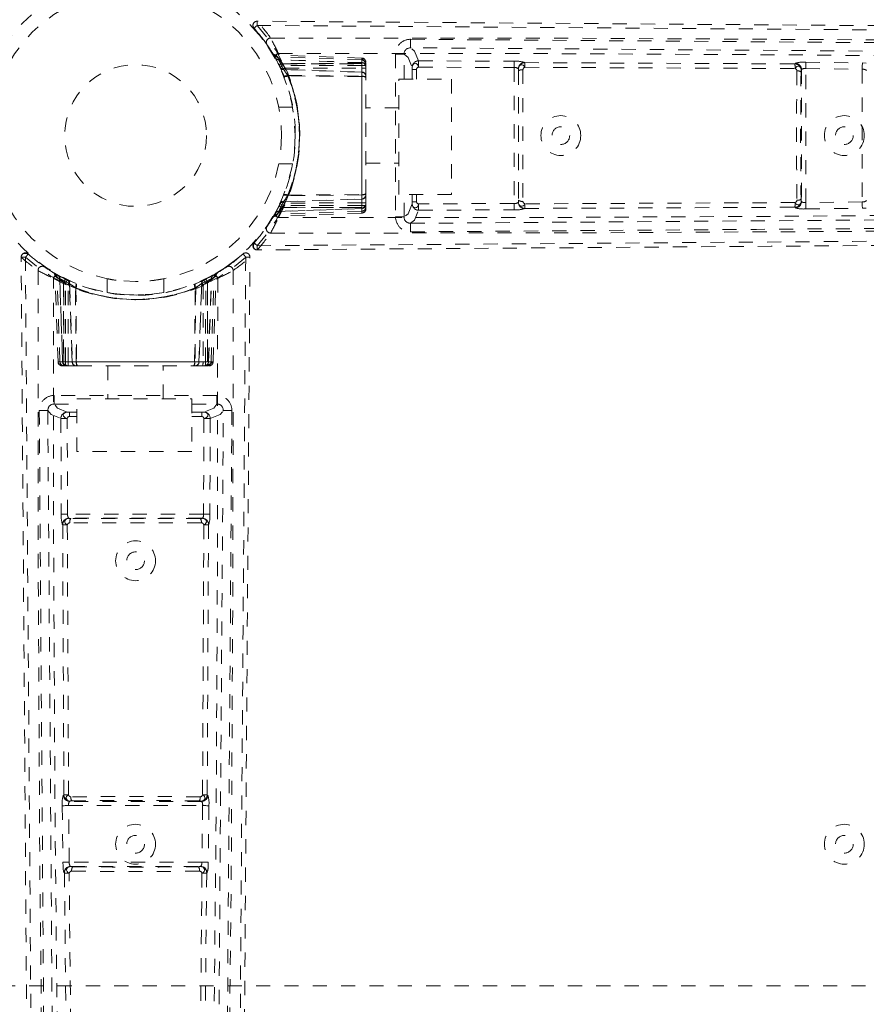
# Model space of a CAD drawing. Header units: inches. Extents: x 20.8 to 62.6, y 13 to 54.7.
# Tile 4 of 7: x 40.9 to 46.8, y 27.7 to 34.7. Entities that reach past the tile are written whole.
import ezdxf

# ---------------------------------------------------------------- set-up
doc = ezdxf.new("R2010")
doc.units = ezdxf.units.IN
doc.header["$MEASUREMENT"] = 0
doc.linetypes.add('SLD-Dashed', pattern=[0.075, 0.05, -0.025])
doc.linetypes.add('SLD-Solid', pattern=[0])

msp = doc.modelspace()

# ---------------------------------------------------------------- linework, layer by layer
at = {"color": 7, "linetype": 'SLD-Dashed', "lineweight": 0}
for p, q in [((42.535, 34.6711), (42.5348, 34.6411)), ((42.5126, 34.6209), (42.5936, 34.5197)), ((42.6006, 34.5102), (42.6637, 34.4077)), ((43.6185, 34.4831), (43.6088, 34.4827)), ((43.6202, 34.4831), (43.6185, 34.4831)), ((42.6423, 34.4464), (42.6503, 34.433)), ((42.6607, 34.4147), (42.6951, 34.3482)), ((42.6669, 34.432), (42.6751, 34.4182)), ((43.2729, 34.4108), (42.6669, 34.432)), ((43.2729, 34.3974), (42.6751, 34.4182)), ((43.2765, 34.3766), (42.6825, 34.3991)), ((42.6859, 34.3995), (42.7212, 34.3313)), ((43.2729, 34.379), (42.6859, 34.3995)), ((43.2729, 34.3974), (43.2729, 34.4108)), ((43.571, 34.4385), (43.5109, 34.4385)), ((43.5109, 34.4385), (43.5109, 33.2898)), ((43.571, 34.2611), (43.571, 34.4385)), ((43.6734, 34.3911), (44.3474, 34.3881)), ((42.6896, 34.3597), (42.7155, 34.3723)), ((42.6905, 34.3578), (42.7164, 34.3705)), ((42.6951, 34.3482), (42.6957, 34.3469)), ((42.697, 34.3441), (42.696, 34.3464)), ((42.7044, 34.3282), (42.705, 34.3269)), ((43.2729, 34.372), (42.7155, 34.3723)), ((42.7164, 34.3705), (43.2729, 34.3714)), ((42.7218, 34.3299), (42.7212, 34.3313)), ((42.7212, 34.3313), (43.2729, 34.3122)), ((43.2729, 34.3108), (42.7218, 34.3299)), ((43.2728, 34.3582), (42.722, 34.3587)), ((42.7307, 34.3401), (43.2729, 34.3398)), ((43.2728, 33.3698), (43.2728, 34.358)), ((43.2729, 34.3122), (43.2729, 34.379)), ((43.2729, 34.3714), (43.2729, 33.3568)), ((43.3, 34.3579), (43.2729, 34.358)), ((43.2729, 34.3397), (43.2729, 33.3888)), ((43.3018, 34.3579), (43.3018, 34.3674)), ((43.3018, 34.2948), (43.3018, 34.3491)), ((43.6588, 34.331), (43.6288, 34.331)), ((43.6288, 34.331), (43.6288, 34.2611)), ((43.6588, 34.331), (43.6588, 34.2611)), ((43.6733, 34.3464), (44.3471, 34.3433)), ((44.3471, 34.3433), (44.3471, 33.3849)), ((44.377, 34.3355), (44.3774, 34.3344)), ((44.377, 34.3355), (44.377, 33.3928)), ((44.4226, 34.3785), (44.4222, 34.3795)), ((44.4226, 34.3785), (46.3278, 34.3698)), ((44.4235, 34.3456), (46.3291, 34.3368)), ((46.33, 34.3745), (46.3278, 34.3698)), ((46.3426, 34.3202), (46.3426, 34.3201)), ((46.3723, 34.3251), (46.3745, 34.3298)), ((46.3745, 34.3298), (46.3745, 33.3984)), ((46.4044, 33.3916), (46.4044, 34.3366)), ((46.4044, 34.3366), (46.8032, 34.3318)), ((46.4049, 34.3813), (46.8038, 34.3766)), ((46.8032, 34.3318), (46.8032, 33.3964)), ((46.8038, 34.3766), (46.8317, 34.3757)), ((42.7223, 34.2862), (42.7243, 34.2813)), ((42.7491, 34.2884), (42.7511, 34.2851)), ((42.7491, 34.2884), (43.2729, 34.2831)), ((43.2729, 34.2806), (42.7511, 34.2851)), ((43.2729, 34.3122), (43.2729, 34.3108)), ((43.2729, 34.2806), (43.2729, 34.2831)), ((43.2729, 33.4476), (43.2729, 34.2806)), ((43.3018, 34.2739), (43.3018, 34.281)), ((43.3018, 33.4549), (43.3018, 34.2733)), ((43.5343, 33.4491), (43.5343, 34.2611)), ((43.5343, 34.2611), (43.9063, 34.2611)), ((43.9063, 34.2611), (43.9063, 33.4491)), ((42.7843, 34.0641), (42.6877, 34.0641)), ((43.5343, 34.0591), (43.3018, 34.0591)), ((42.6877, 33.6641), (42.7843, 33.6641)), ((43.3018, 33.6691), (43.5343, 33.6691)), ((43.2729, 33.4161), (42.7212, 33.3969)), ((42.7218, 33.3983), (43.2729, 33.4174)), ((42.7243, 33.4469), (42.7224, 33.4423)), ((43.2729, 33.4451), (42.7492, 33.44)), ((42.7511, 33.4431), (42.7492, 33.44)), ((42.7511, 33.4431), (43.2729, 33.4476)), ((43.2729, 33.4451), (43.2729, 33.4476)), ((43.2729, 33.4174), (43.2729, 33.4161)), ((43.2729, 33.3492), (43.2729, 33.4161)), ((43.3018, 33.4472), (43.3018, 33.4543)), ((43.3018, 33.3791), (43.3018, 33.4334)), ((43.9063, 33.4491), (43.5343, 33.4491)), ((43.571, 33.2898), (43.571, 33.4491)), ((43.6288, 33.4491), (43.6288, 33.3972)), ((43.6588, 33.4491), (43.6588, 33.3972)), ((42.6951, 33.38), (42.6607, 33.3135)), ((42.6825, 33.3292), (43.2764, 33.3497)), ((42.7212, 33.3969), (42.6859, 33.3287)), ((43.2729, 33.3492), (42.6859, 33.3287)), ((42.7155, 33.3559), (42.6896, 33.3685)), ((42.7164, 33.3578), (42.6905, 33.3704)), ((42.6957, 33.3813), (42.6951, 33.38)), ((42.722, 33.3695), (42.696, 33.3818)), ((42.705, 33.4014), (42.7044, 33.4)), ((42.7155, 33.3559), (43.2729, 33.3562)), ((43.2729, 33.3568), (42.7164, 33.3578)), ((42.7212, 33.3969), (42.7218, 33.3983)), ((43.2728, 33.3698), (42.722, 33.3695)), ((43.2729, 33.3886), (42.7307, 33.3881)), ((43.2729, 33.3886), (43.2729, 33.3888)), ((43.3012, 33.3443), (43.3018, 33.3481)), ((43.3018, 33.3608), (43.3018, 33.3703)), ((43.3018, 33.3493), (43.3018, 33.3493)), ((43.6588, 33.3972), (43.6288, 33.3972)), ((44.3471, 33.3849), (43.6733, 33.3819)), ((43.6734, 33.3371), (43.6733, 33.3819)), ((44.3774, 33.3938), (44.377, 33.3928)), ((44.4222, 33.3487), (44.4226, 33.3498)), ((44.4226, 33.3498), (46.3278, 33.3584)), ((46.3291, 33.3914), (44.4235, 33.3826)), ((46.3278, 33.3584), (46.33, 33.3537)), ((46.3426, 33.408), (46.3426, 33.4081)), ((46.3745, 33.3984), (46.3723, 33.4031)), ((46.8032, 33.3964), (46.4044, 33.3916)), ((46.4049, 33.3469), (46.8038, 33.3516)), ((46.8038, 33.3516), (46.8317, 33.3526)), ((42.6503, 33.2952), (42.6423, 33.2818)), ((42.6547, 33.3011), (42.6469, 33.2876)), ((43.2729, 33.3174), (42.6669, 33.2963)), ((42.6751, 33.31), (42.6669, 33.2963)), ((43.2729, 33.3308), (42.6751, 33.31)), ((43.2729, 33.3174), (43.2729, 33.3308)), ((43.5109, 33.2898), (43.571, 33.2898)), ((43.6734, 33.3371), (44.3474, 33.3402)), ((43.6088, 33.2455), (43.6185, 33.2452)), ((43.6185, 33.2452), (43.6202, 33.2451)), ((42.4336, 33.0284), (42.3324, 32.9474)), ((42.4838, 33.0059), (42.4538, 33.0062)), ((42.3229, 32.9403), (42.2205, 32.8772)), ((41.1079, 32.8907), (41.0945, 32.8986)), ((41.1138, 32.8862), (41.1003, 32.8941)), ((41.1227, 32.8658), (41.109, 32.874)), ((41.1301, 32.2681), (41.109, 32.874)), ((41.1436, 32.2681), (41.1227, 32.8658)), ((41.1927, 32.8458), (41.1262, 32.8802)), ((42.2274, 32.8802), (42.1609, 32.8458)), ((42.2101, 32.2681), (42.2309, 32.8658)), ((42.2235, 32.2681), (42.2447, 32.874)), ((42.2447, 32.874), (42.2309, 32.8658)), ((42.2592, 32.8986), (42.2457, 32.8907)), ((41.2096, 32.8198), (41.1415, 32.8551)), ((41.1619, 32.2681), (41.1415, 32.8551)), ((41.1419, 32.8584), (41.1624, 32.2645)), ((41.1686, 32.8255), (41.1813, 32.8514)), ((41.1686, 32.8255), (41.1689, 32.2681)), ((41.1696, 32.2681), (41.1705, 32.8245)), ((41.1705, 32.8245), (41.1831, 32.8505)), ((41.1822, 32.8189), (41.1945, 32.845)), ((41.1826, 32.2681), (41.1822, 32.8189)), ((41.1941, 32.8452), (41.1927, 32.8458)), ((41.2013, 32.2681), (41.2008, 32.8102)), ((41.2096, 32.8198), (41.211, 32.8191)), ((41.2288, 32.2681), (41.2096, 32.8198)), ((41.211, 32.8191), (41.2301, 32.2681)), ((41.2141, 32.8359), (41.2127, 32.8366)), ((41.2558, 32.7898), (41.2527, 32.7917)), ((41.2578, 32.2681), (41.2527, 32.7917)), ((41.2596, 32.8167), (41.255, 32.8185)), ((41.2558, 32.7898), (41.2603, 32.2681)), ((41.4768, 32.8537), (41.4768, 32.757)), ((41.8768, 32.757), (41.8768, 32.8537)), ((42.0933, 32.2681), (42.0978, 32.7898)), ((42.0989, 32.8186), (42.0941, 32.8167)), ((42.1011, 32.7918), (42.0958, 32.2681)), ((42.1011, 32.7918), (42.0978, 32.7898)), ((42.1235, 32.2681), (42.1426, 32.8191)), ((42.144, 32.8198), (42.1249, 32.2681)), ((42.1409, 32.8366), (42.1396, 32.836)), ((42.1426, 32.8191), (42.144, 32.8198)), ((42.2122, 32.8551), (42.144, 32.8198)), ((42.1528, 32.8102), (42.1525, 32.2681)), ((42.1568, 32.8439), (42.1591, 32.845)), ((42.1609, 32.8458), (42.1596, 32.8452)), ((42.1706, 32.8505), (42.1832, 32.8245)), ((42.1709, 32.2681), (42.1714, 32.8189)), ((42.1724, 32.8514), (42.185, 32.8255)), ((42.1832, 32.8245), (42.1841, 32.2681)), ((42.1847, 32.2681), (42.185, 32.8255)), ((42.1893, 32.2644), (42.2118, 32.8584)), ((42.1917, 32.2681), (42.2122, 32.8551)), ((41.1301, 32.2681), (41.1436, 32.2681)), ((41.157, 32.2397), (41.1608, 32.2391)), ((41.1619, 32.2681), (41.2288, 32.2681)), ((41.162, 32.2391), (41.162, 32.2392)), ((42.1841, 32.2681), (41.1696, 32.2681)), ((41.1735, 32.2391), (41.1831, 32.2391)), ((41.1826, 32.2681), (42.1707, 32.2681)), ((41.1918, 32.2391), (41.2461, 32.2391)), ((41.2013, 32.2681), (41.2015, 32.2681)), ((42.1525, 32.2681), (41.2015, 32.2681)), ((41.2301, 32.2681), (41.2288, 32.2681)), ((41.2578, 32.2681), (41.2603, 32.2681)), ((41.2599, 32.2391), (41.267, 32.2391)), ((41.2603, 32.2681), (42.0933, 32.2681)), ((41.2677, 32.2391), (42.086, 32.2391)), ((41.4818, 32.2391), (41.4818, 32.0066)), ((41.8718, 32.0066), (41.8718, 32.2391)), ((42.0866, 32.2391), (42.0938, 32.2391)), ((42.0933, 32.2681), (42.0958, 32.2681)), ((42.1075, 32.2391), (42.1618, 32.2391)), ((42.1249, 32.2681), (42.1235, 32.2681)), ((42.1249, 32.2681), (42.1917, 32.2681)), ((42.1706, 32.241), (42.1707, 32.2681)), ((42.1706, 32.2391), (42.1801, 32.2391)), ((42.2101, 32.2681), (42.2235, 32.2681)), ((41.1025, 32.0301), (41.1025, 31.9699)), ((42.2512, 32.0301), (41.1025, 32.0301)), ((42.2512, 31.9699), (42.2512, 32.0301)), ((41.1025, 31.9699), (41.2618, 31.9699)), ((41.2618, 31.6346), (41.2618, 32.0066)), ((41.2618, 32.0066), (42.0738, 32.0066)), ((42.0738, 32.0066), (42.0738, 31.6346)), ((42.0738, 31.9699), (42.2512, 31.9699)), ((41.0579, 31.9224), (41.0578, 31.9207)), ((41.0582, 31.9321), (41.0579, 31.9224)), ((41.2099, 31.8821), (41.2099, 31.9121)), ((41.2618, 31.9121), (41.2099, 31.9121)), ((42.1437, 31.9121), (42.0738, 31.9121)), ((42.1437, 31.8821), (42.1437, 31.9121)), ((42.2958, 31.9224), (42.2954, 31.9321)), ((42.2958, 31.9207), (42.2958, 31.9224)), ((41.1499, 31.8675), (41.1946, 31.8677)), ((41.1499, 31.8675), (41.1529, 31.1936)), ((41.1976, 31.1938), (41.1946, 31.8677)), ((41.2618, 31.8821), (41.2099, 31.8821)), ((42.1437, 31.8821), (42.0738, 31.8821)), ((42.1591, 31.8677), (42.156, 31.1938)), ((42.2038, 31.8675), (42.2008, 31.1936)), ((42.0738, 31.6346), (41.2618, 31.6346)), ((42.156, 31.1938), (41.1976, 31.1938)), ((41.2065, 31.1635), (41.2055, 31.1639)), ((42.1482, 31.1639), (41.2055, 31.1639)), ((42.1482, 31.1639), (42.1471, 31.1635)), ((41.1614, 31.1188), (41.1625, 31.1183)), ((41.1625, 31.1183), (41.1711, 29.2131)), ((41.2041, 29.2118), (41.1953, 31.1174)), ((42.1583, 31.1174), (42.1495, 29.2118)), ((42.1912, 31.1183), (42.1825, 29.2131)), ((42.1912, 31.1183), (42.1922, 31.1188)), ((41.1711, 29.2131), (41.1664, 29.2109)), ((41.2207, 29.1983), (41.2208, 29.1983)), ((42.1329, 29.1983), (42.1328, 29.1983)), ((42.1872, 29.2109), (42.1825, 29.2131)), ((41.1596, 29.136), (41.1643, 28.7372)), ((41.2043, 29.1365), (42.1493, 29.1365)), ((41.2091, 28.7377), (41.2043, 29.1365)), ((41.2111, 29.1664), (41.2158, 29.1687)), ((42.1425, 29.1664), (41.2111, 29.1664)), ((42.1378, 29.1687), (42.1425, 29.1664)), ((42.1493, 29.1365), (42.1445, 28.7377)), ((42.194, 29.136), (42.1893, 28.7372)), ((41.1643, 28.7372), (41.1653, 28.7093)), ((42.1445, 28.7377), (41.2091, 28.7377)), ((41.2199, 28.7067), (41.2177, 28.7078)), ((41.2177, 28.7078), (42.1359, 28.7078)), ((42.1359, 28.7078), (42.1337, 28.7067)), ((42.1893, 28.7372), (42.1884, 28.7093)), ((41.173, 28.6622), (41.1752, 28.6612)), ((42.1784, 28.6612), (42.1806, 28.6622)), ((47.4268, 27.8641), (35.9268, 27.8641))]:
    msp.add_line(p, q, dxfattribs=at)
at = {"color": 7, "linetype": 'SLD-Dashed', "lineweight": 0, "flags": 128}
for points in [[(56.5414, 34.6005), (53.4091, 34.6012), (49.7847, 34.6198), (46.1601, 34.6451), (42.535, 34.6711)], [(57.0319, 34.5708), (56.3375, 34.5688), (55.6098, 34.568), (54.8486, 34.5682), (54.054, 34.5695), (53.27, 34.5718), (52.6004, 34.5744), (51.9677, 34.5773), (51.2942, 34.5808), (50.58, 34.5849), (50.3846, 34.5861), (50.1864, 34.5873), (49.9854, 34.5886), (49.7827, 34.5899), (49.6669, 34.5906), (49.4214, 34.5922), (49.1523, 34.594), (48.7209, 34.597), (48.2399, 34.6003), (47.7092, 34.604), (47.1287, 34.6082), (46.7385, 34.611), (46.3285, 34.6139), (45.923, 34.6168), (45.5411, 34.6196), (45.1737, 34.6222), (44.5536, 34.6267), (43.9797, 34.6308), (43.4519, 34.6346), (42.9702, 34.638), (42.5348, 34.6411)], [(42.6289, 34.5522), (44.7243, 34.5509), (46.8187, 34.5397), (48.9115, 34.5175), (51.0017, 34.485), (52.3134, 34.4613), (53.6229, 34.4378), (54.9296, 34.4181), (56.2326, 34.4075), (57.5308, 34.412)], [(56.9168, 34.4745), (55.6889, 34.4734), (54.4581, 34.4753), (53.2141, 34.4795), (51.9536, 34.4856), (50.7396, 34.4928), (49.5256, 34.5009), (49.3528, 34.5021), (49.1753, 34.5033), (48.993, 34.5046), (48.8059, 34.5059), (48.614, 34.5073), (48.4879, 34.5082), (48.2731, 34.5097), (48.0308, 34.5115), (47.7611, 34.5135), (47.4417, 34.5158), (47.0909, 34.5183), (46.7087, 34.5211), (46.3512, 34.5238), (46.0325, 34.5261), (45.77, 34.528), (45.5413, 34.5297), (45.3463, 34.5311), (45.256, 34.5317), (45.1217, 34.5327), (44.9886, 34.5337), (44.8568, 34.5346), (44.7262, 34.5356), (44.1588, 34.5396), (43.6166, 34.5435)], [(56.8049, 34.415), (53.5084, 34.4185), (50.2114, 34.4363), (46.914, 34.4596), (43.6164, 34.4835)], [(43.6734, 34.3911), (43.645, 34.4603), (43.6193, 34.4811)], [(42.6844, 34.4434), (44.5509, 34.4423), (46.4168, 34.4328), (48.2816, 34.4141), (50.1447, 34.3861), (51.6333, 34.3587), (53.1195, 34.3296), (54.6027, 34.3041), (56.0817, 34.2893), (57.5551, 34.2948)], [(43.2729, 34.4108), (43.2729, 34.408), (43.2729, 34.3996), (43.2729, 34.3868), (43.2729, 34.3716)], [(43.2729, 34.3582), (43.2729, 34.3727), (43.2729, 34.3852), (43.2729, 34.3939), (43.2729, 34.3974)], [(43.571, 34.4385), (43.5997, 34.4155), (43.6283, 34.3464)], [(43.6734, 34.3911), (43.6734, 34.3894), (43.6734, 34.3863), (43.6734, 34.3819), (43.6734, 34.3763), (43.6734, 34.3698), (43.6733, 34.3624), (43.6733, 34.3545), (43.6733, 34.3464)], [(44.3474, 34.3881), (44.3474, 34.3864), (44.3473, 34.3833), (44.3473, 34.3789), (44.3473, 34.3733), (44.3473, 34.3667), (44.3472, 34.3594), (44.3472, 34.3515), (44.3471, 34.3433)], [(42.6814, 34.376), (42.6863, 34.3677), (42.6917, 34.3607)], [(43.2807, 34.3774), (43.2787, 34.3782), (43.2729, 34.3791)], [(43.2729, 34.379), (43.2729, 34.3787), (43.2729, 34.3769), (43.2729, 34.3734), (43.2729, 34.3686), (43.2729, 34.3625), (43.2729, 34.3555), (43.2729, 34.3477), (43.2729, 34.3398)], [(43.6733, 34.3464), (43.6702, 34.3574), (43.6647, 34.3666), (43.6573, 34.3727), (43.649, 34.3747), (43.641, 34.3727), (43.6343, 34.3666), (43.6299, 34.3574), (43.6283, 34.3464)], [(44.4236, 34.3457), (44.4185, 34.3541), (44.4117, 34.3602), (44.4039, 34.3633), (44.396, 34.3631), (44.3887, 34.3596), (44.3828, 34.3531), (44.3789, 34.3445), (44.3774, 34.3344)], [(44.3782, 34.3209), (44.3783, 34.2094), (44.3783, 34.0968), (44.3783, 33.9837), (44.3783, 33.8705), (44.3783, 33.7431), (44.3783, 33.6162), (44.3783, 33.5077), (44.3782, 33.4073)], [(44.409, 34.328), (44.409, 34.098), (44.4091, 33.8641), (44.409, 33.6302), (44.409, 33.4002)], [(46.3723, 34.3251), (46.371, 34.3349), (46.3675, 34.3433), (46.3621, 34.3496), (46.3553, 34.3532), (46.3479, 34.3535), (46.3406, 34.3506), (46.3341, 34.3449), (46.3291, 34.3368)], [(46.4049, 34.3813), (46.4049, 34.3797), (46.4049, 34.3767), (46.4048, 34.3723), (46.4048, 34.3667), (46.4047, 34.3601), (46.4046, 34.3527), (46.4045, 34.3448), (46.4044, 34.3366)], [(46.8038, 34.3766), (46.8037, 34.375), (46.8037, 34.3719), (46.8037, 34.3675), (46.8036, 34.3619), (46.8035, 34.3553), (46.8034, 34.348), (46.8033, 34.34), (46.8032, 34.3318)], [(42.7223, 34.2862), (42.7233, 34.2851), (42.7251, 34.2843), (42.7277, 34.284), (42.7311, 34.2841), (42.735, 34.2846), (42.7394, 34.2855), (42.7442, 34.2868), (42.7491, 34.2884)], [(43.2729, 34.2831), (43.2729, 34.2934), (43.2729, 34.3019), (43.2729, 34.3079), (43.2729, 34.3108)], [(43.2729, 34.2831), (43.2786, 34.2829), (43.284, 34.2823), (43.289, 34.2814), (43.2934, 34.2803), (43.297, 34.2789), (43.2996, 34.2774), (43.3013, 34.2757), (43.3018, 34.2739)], [(42.7781, 34.102), (42.7834, 34.0802), (42.7837, 34.0782)], [(57.5551, 33.4334), (56.0817, 33.4389), (54.6027, 33.4241), (53.1195, 33.3986), (51.6333, 33.3696), (50.1447, 33.3421), (48.2816, 33.3141), (46.4168, 33.2954), (44.5509, 33.2859), (42.6844, 33.2848)], [(42.7224, 33.4423), (42.7234, 33.4434), (42.7252, 33.4441), (42.7278, 33.4445), (42.7312, 33.4444), (42.7351, 33.4438), (42.7395, 33.4429), (42.7443, 33.4416), (42.7492, 33.44)], [(43.3018, 33.4543), (43.3013, 33.4525), (43.2996, 33.4509), (43.297, 33.4493), (43.2934, 33.4479), (43.289, 33.4468), (43.284, 33.4459), (43.2786, 33.4454), (43.2729, 33.4451)], [(43.2729, 33.4174), (43.2729, 33.4203), (43.2729, 33.4263), (43.2729, 33.4348), (43.2729, 33.4451)], [(42.6917, 33.3675), (42.6863, 33.3605), (42.6814, 33.3522)], [(43.2729, 33.3886), (43.2729, 33.3806), (43.2729, 33.3728), (43.2729, 33.3658), (43.2729, 33.3597), (43.2729, 33.3548), (43.2729, 33.3514), (43.2729, 33.3495), (43.2729, 33.3492)], [(43.2729, 33.3308), (43.2729, 33.3343), (43.2729, 33.3429), (43.2729, 33.3553), (43.2729, 33.3699)], [(43.2729, 33.3566), (43.2729, 33.3414), (43.2729, 33.3286), (43.2729, 33.3202), (43.2729, 33.3174)], [(43.6283, 33.3819), (43.5997, 33.3128), (43.571, 33.2898)], [(43.6283, 33.3819), (43.6299, 33.3709), (43.6343, 33.3616), (43.641, 33.3556), (43.649, 33.3535), (43.6574, 33.3555), (43.6647, 33.3616), (43.6702, 33.3709), (43.6733, 33.3819)], [(44.3471, 33.3849), (44.3472, 33.3767), (44.3472, 33.3688), (44.3473, 33.3615), (44.3473, 33.3549), (44.3473, 33.3493), (44.3473, 33.3449), (44.3474, 33.3418), (44.3474, 33.3402)], [(44.3774, 33.3938), (44.3789, 33.3838), (44.3828, 33.3751), (44.3887, 33.3686), (44.396, 33.3651), (44.4039, 33.3649), (44.4116, 33.3681), (44.4184, 33.3741), (44.4236, 33.3826)], [(46.3291, 33.3914), (46.3341, 33.3833), (46.3406, 33.3776), (46.3479, 33.3747), (46.3553, 33.3751), (46.3621, 33.3786), (46.3675, 33.3849), (46.371, 33.3934), (46.3723, 33.4031)], [(46.4044, 33.3916), (46.4045, 33.3834), (46.4046, 33.3755), (46.4047, 33.3681), (46.4048, 33.3615), (46.4048, 33.3559), (46.4049, 33.3515), (46.4049, 33.3485), (46.4049, 33.3469)], [(46.8032, 33.3964), (46.8034, 33.3808), (46.8036, 33.3663), (46.8037, 33.356), (46.8038, 33.3516)], [(42.6289, 33.176), (44.7243, 33.1773), (46.8187, 33.1885), (48.9115, 33.2107), (51.0017, 33.2432), (52.3134, 33.2669), (53.6229, 33.2905), (54.9296, 33.3101), (56.2326, 33.3207), (57.5308, 33.3162)], [(42.6633, 33.3181), (42.6626, 33.3119), (42.6665, 33.3063), (42.6722, 33.3019)], [(43.6164, 33.2448), (43.645, 33.2679), (43.6734, 33.3371)], [(43.6164, 33.2448), (46.914, 33.2686), (50.2114, 33.2919), (53.5084, 33.3097), (56.8049, 33.3133)], [(43.6166, 33.1848), (44.2447, 33.1892), (44.9065, 33.194), (45.1758, 33.1959), (45.3828, 33.1974), (45.5746, 33.1988), (45.7972, 33.2004), (46.0561, 33.2023), (46.3471, 33.2044), (46.6702, 33.2068), (47.0195, 33.2094), (47.3453, 33.2117), (47.645, 33.2139), (47.9188, 33.2159), (48.4894, 33.22), (49.146, 33.2247), (49.8024, 33.2292), (50.4215, 33.2333), (51.102, 33.2376), (52.2528, 33.2442), (53.4174, 33.2495), (54.599, 33.2533), (55.7611, 33.2548), (56.9168, 33.2537)], [(57.0319, 33.1575), (56.1822, 33.1596), (55.2928, 33.1602), (54.3635, 33.1593), (53.3978, 33.1569), (52.6071, 33.1539), (51.9764, 33.151), (51.3025, 33.1475), (50.5855, 33.1433), (50.389, 33.1422), (50.1895, 33.1409), (49.987, 33.1397), (49.7826, 33.1383), (49.6646, 33.1376), (49.4155, 33.1359), (49.1434, 33.1341), (48.7096, 33.1312), (48.2278, 33.1278), (47.6982, 33.1241), (47.1208, 33.12), (46.7333, 33.1172), (46.3269, 33.1143), (45.8797, 33.1111), (45.4364, 33.1079), (45.0208, 33.1049), (44.5307, 33.1013), (44.0856, 33.0982), (43.6854, 33.0953), (43.3303, 33.0928), (43.0201, 33.0906), (42.7549, 33.0887), (42.5347, 33.0871)], [(42.5151, 33.1055), (42.5113, 33.0985), (42.5088, 33.0905), (42.5082, 33.0822), (42.5097, 33.0743), (42.5131, 33.0675), (42.5184, 33.0622), (42.525, 33.0588), (42.5325, 33.0575)], [(42.535, 33.0571), (42.5355, 33.0577), (42.5352, 33.0594), (42.5347, 33.0659), (42.5349, 33.0756), (42.5351, 33.0813), (42.5348, 33.0871)], [(56.5668, 33.1277), (53.4091, 33.127), (49.7847, 33.1084), (46.16, 33.0831), (42.535, 33.0571)], [(40.8698, 33.0059), (40.8704, 33.0055), (40.8721, 33.0057), (40.8786, 33.0062), (40.8883, 33.006), (40.8941, 33.0058), (40.8998, 33.0062)], [(40.9404, 18.9742), (40.9397, 22.1318), (40.9211, 25.7562), (40.8958, 29.381), (40.8698, 33.0059)], [(40.9182, 33.0258), (40.9112, 33.0297), (40.9032, 33.0321), (40.8949, 33.0327), (40.887, 33.0313), (40.8802, 33.0278), (40.8749, 33.0225), (40.8715, 33.0159), (40.8702, 33.0084)], [(40.9702, 18.5091), (40.9723, 19.3587), (40.9729, 20.2481), (40.972, 21.1774), (40.9696, 22.1432), (40.9666, 22.9338), (40.9637, 23.5646), (40.9602, 24.2384), (40.956, 24.9555), (40.9549, 25.152), (40.9536, 25.3514), (40.9524, 25.5539), (40.9511, 25.7583), (40.9503, 25.8763), (40.9486, 26.1255), (40.9468, 26.3975), (40.9439, 26.8314), (40.9405, 27.3131), (40.9368, 27.8427), (40.9327, 28.4202), (40.9299, 28.8076), (40.927, 29.214), (40.9238, 29.6612), (40.9206, 30.1045), (40.9176, 30.5202), (40.9141, 31.0103), (40.9109, 31.4554), (40.908, 31.8555), (40.9055, 32.2106), (40.9033, 32.5208), (40.9014, 32.786), (40.8998, 33.0062)], [(42.3835, 18.5091), (42.3815, 19.2034), (42.3807, 19.9311), (42.3809, 20.6923), (42.3822, 21.487), (42.3845, 22.2709), (42.3871, 22.9405), (42.39, 23.5733), (42.3935, 24.2467), (42.3976, 24.961), (42.3988, 25.1563), (42.4, 25.3545), (42.4013, 25.5556), (42.4026, 25.7582), (42.4033, 25.8741), (42.4049, 26.1195), (42.4067, 26.3887), (42.4097, 26.82), (42.413, 27.301), (42.4168, 27.8318), (42.4209, 28.4122), (42.4237, 28.8025), (42.4266, 29.2124), (42.4296, 29.6179), (42.4323, 29.9998), (42.435, 30.3672), (42.4394, 30.9873), (42.4435, 31.5613), (42.4473, 32.0891), (42.4507, 32.5707), (42.4538, 33.0062)], [(42.4132, 18.9996), (42.4139, 22.1318), (42.4326, 25.7562), (42.4578, 29.3808), (42.4838, 33.0059)], [(40.9888, 32.912), (40.99, 30.8167), (41.0012, 28.7222), (41.0234, 26.6294), (41.0559, 24.5393), (41.0796, 23.2276), (41.1032, 21.918), (41.1228, 20.6114), (41.1334, 19.3083), (41.1289, 18.0101)], [(41.1308, 32.8776), (41.1246, 32.8783), (41.119, 32.8744), (41.1146, 32.8687)], [(41.1802, 32.8492), (41.1732, 32.8546), (41.1649, 32.8595)], [(42.1887, 32.8595), (42.1804, 32.8546), (42.1734, 32.8492)], [(42.3649, 32.912), (42.3636, 30.8167), (42.3524, 28.7222), (42.3302, 26.6294), (42.2977, 24.5393), (42.274, 23.2275), (42.2505, 21.918), (42.2308, 20.6114), (42.2202, 19.3083), (42.2247, 18.0101)], [(41.2461, 17.9858), (41.2516, 19.4592), (41.2368, 20.9382), (41.2113, 22.4214), (41.1823, 23.9076), (41.1548, 25.3962), (41.1268, 27.2593), (41.1081, 29.1241), (41.0986, 30.99), (41.0976, 32.8565)], [(41.255, 32.8185), (41.2561, 32.8175), (41.2568, 32.8157), (41.2572, 32.8131), (41.2571, 32.8098), (41.2565, 32.8058), (41.2556, 32.8014), (41.2543, 32.7967), (41.2527, 32.7917)], [(42.0989, 32.8186), (42.0978, 32.8176), (42.097, 32.8158), (42.0967, 32.8132), (42.0968, 32.8099), (42.0973, 32.8059), (42.0982, 32.8015), (42.0995, 32.7968), (42.1011, 32.7918)], [(42.2561, 32.8565), (42.255, 30.99), (42.2456, 29.1241), (42.2268, 27.2593), (42.1989, 25.3962), (42.1714, 23.9076), (42.1423, 22.4214), (42.1168, 20.9382), (42.102, 19.4592), (42.1075, 17.9858)], [(41.9147, 32.7628), (41.8929, 32.7575), (41.8909, 32.7572)], [(41.1693, 32.2681), (41.1541, 32.2681), (41.1413, 32.2681), (41.1329, 32.2681), (41.1301, 32.2681)], [(41.1436, 32.2681), (41.147, 32.2681), (41.1556, 32.2681), (41.168, 32.2681), (41.1826, 32.2681)], [(41.2013, 32.2681), (41.1933, 32.2681), (41.1855, 32.2681), (41.1785, 32.2681), (41.1724, 32.2681), (41.1676, 32.2681), (41.1641, 32.2681), (41.1622, 32.2681), (41.1619, 32.2681)], [(41.2301, 32.2681), (41.233, 32.2681), (41.239, 32.2681), (41.2475, 32.2681), (41.2578, 32.2681)], [(41.267, 32.2391), (41.2653, 32.2397), (41.2636, 32.2413), (41.262, 32.2439), (41.2606, 32.2475), (41.2595, 32.2519), (41.2586, 32.2569), (41.2581, 32.2624), (41.2578, 32.2681)], [(42.0958, 32.2681), (42.0956, 32.2624), (42.095, 32.2569), (42.0941, 32.2519), (42.093, 32.2475), (42.0916, 32.2439), (42.0901, 32.2413), (42.0884, 32.2397), (42.0866, 32.2391)], [(42.0958, 32.2681), (42.1061, 32.2681), (42.1147, 32.2681), (42.1206, 32.2681), (42.1235, 32.2681)], [(42.1917, 32.2681), (42.1914, 32.2681), (42.1896, 32.2681), (42.1861, 32.2681), (42.1813, 32.2681), (42.1752, 32.2681), (42.1682, 32.2681), (42.1605, 32.2681), (42.1525, 32.2681)], [(42.1709, 32.2681), (42.1854, 32.2681), (42.1979, 32.2681), (42.2066, 32.2681), (42.2101, 32.2681)], [(42.2235, 32.2681), (42.2207, 32.2681), (42.2123, 32.2681), (42.1995, 32.2681), (42.1843, 32.2681)], [(42.1901, 32.2602), (42.1909, 32.2622), (42.1918, 32.2681)], [(41.1946, 31.9126), (41.1255, 31.9412), (41.1025, 31.9699)], [(42.2512, 31.9699), (42.2282, 31.9412), (42.1591, 31.9126)], [(40.9975, 31.9243), (41.0019, 31.2963), (41.0067, 30.6344), (41.0086, 30.3651), (41.0101, 30.1581), (41.0115, 29.9663), (41.0131, 29.7438), (41.015, 29.4849), (41.0171, 29.1938), (41.0195, 28.8707), (41.0221, 28.5214), (41.0244, 28.1957), (41.0266, 27.8959), (41.0286, 27.6222), (41.0327, 27.0515), (41.0374, 26.3949), (41.0419, 25.7385), (41.0461, 25.1194), (41.0503, 24.4389), (41.0569, 23.2881), (41.0623, 22.1235), (41.066, 20.9419), (41.0675, 19.7798), (41.0665, 18.6241)], [(41.0575, 31.9245), (41.0806, 31.896), (41.1499, 31.8675)], [(41.0575, 31.9245), (41.0813, 28.6269), (41.1046, 25.3295), (41.1224, 22.0325), (41.126, 18.7361)], [(41.1946, 31.9126), (41.1836, 31.911), (41.1743, 31.9066), (41.1683, 31.8999), (41.1662, 31.8919), (41.1682, 31.8835), (41.1743, 31.8762), (41.1836, 31.8707), (41.1946, 31.8677)], [(42.1591, 31.8677), (42.1701, 31.8707), (42.1793, 31.8762), (42.1854, 31.8836), (42.1874, 31.8919), (42.1854, 31.8999), (42.1793, 31.9066), (42.1701, 31.9111), (42.1591, 31.9126)], [(42.2038, 31.8675), (42.273, 31.896), (42.2938, 31.9216)], [(42.2277, 18.7361), (42.2312, 22.0325), (42.249, 25.3295), (42.2723, 28.6269), (42.2962, 31.9245)], [(42.2872, 18.6241), (42.2861, 19.852), (42.288, 21.0828), (42.2922, 22.3268), (42.2983, 23.5873), (42.3055, 24.8014), (42.3136, 26.0153), (42.3148, 26.1881), (42.316, 26.3656), (42.3173, 26.5479), (42.3186, 26.735), (42.32, 26.9269), (42.3209, 27.053), (42.3224, 27.2679), (42.3242, 27.5101), (42.3262, 27.7798), (42.3285, 28.0992), (42.3311, 28.45), (42.3338, 28.8323), (42.3365, 29.1897), (42.3388, 29.5084), (42.3407, 29.7709), (42.3424, 29.9997), (42.3438, 30.1947), (42.3444, 30.2849), (42.3454, 30.4193), (42.3464, 30.5523), (42.3473, 30.6841), (42.3483, 30.8147), (42.3523, 31.3821), (42.3562, 31.9243)], [(42.2038, 31.8675), (42.2021, 31.8675), (42.199, 31.8675), (42.1946, 31.8675), (42.189, 31.8675), (42.1825, 31.8676), (42.1751, 31.8676), (42.1672, 31.8676), (42.1591, 31.8677)], [(41.1976, 31.1938), (41.1894, 31.1937), (41.1815, 31.1937), (41.1742, 31.1937), (41.1676, 31.1936), (41.162, 31.1936), (41.1576, 31.1936), (41.1545, 31.1936), (41.1529, 31.1936)], [(42.2008, 31.1936), (42.1991, 31.1936), (42.196, 31.1936), (42.1916, 31.1936), (42.186, 31.1936), (42.1795, 31.1937), (42.1721, 31.1937), (42.1642, 31.1937), (42.156, 31.1938)], [(41.2065, 31.1635), (41.1965, 31.162), (41.1878, 31.1581), (41.1814, 31.1522), (41.1778, 31.145), (41.1776, 31.1371), (41.1808, 31.1294), (41.1868, 31.1226), (41.1953, 31.1174)], [(42.1407, 31.1319), (41.9107, 31.1319), (41.6768, 31.1319), (41.4429, 31.1319), (41.2129, 31.1319)], [(42.1336, 31.1627), (42.0221, 31.1627), (41.9096, 31.1627), (41.7964, 31.1626), (41.6832, 31.1626), (41.5558, 31.1626), (41.429, 31.1627), (41.3204, 31.1627), (41.22, 31.1627)], [(42.1584, 31.1174), (42.1668, 31.1225), (42.1729, 31.1293), (42.176, 31.137), (42.1758, 31.145), (42.1723, 31.1522), (42.1658, 31.1581), (42.1572, 31.162), (42.1471, 31.1635)], [(41.2041, 29.2118), (41.196, 29.2068), (41.1903, 29.2003), (41.1874, 29.1931), (41.1878, 29.1857), (41.1913, 29.1789), (41.1976, 29.1734), (41.2061, 29.1699), (41.2158, 29.1687)], [(42.1378, 29.1687), (42.1476, 29.1699), (42.156, 29.1734), (42.1623, 29.1789), (42.1659, 29.1857), (42.1662, 29.1931), (42.1633, 29.2003), (42.1576, 29.2068), (42.1495, 29.2118)], [(41.2043, 29.1365), (41.1961, 29.1364), (41.1882, 29.1363), (41.1808, 29.1362), (41.1742, 29.1361), (41.1686, 29.1361), (41.1642, 29.136), (41.1612, 29.136), (41.1596, 29.136)], [(42.194, 29.136), (42.1924, 29.136), (42.1894, 29.136), (42.185, 29.1361), (42.1794, 29.1361), (42.1728, 29.1362), (42.1654, 29.1363), (42.1575, 29.1364), (42.1493, 29.1365)], [(41.2091, 28.7377), (41.1935, 28.7375), (41.179, 28.7373), (41.1687, 28.7372), (41.1643, 28.7372)], [(41.2199, 28.7067), (41.2097, 28.7053), (41.2008, 28.7015), (41.1942, 28.6955), (41.1906, 28.6881), (41.1903, 28.68), (41.1936, 28.6721), (41.1997, 28.6651), (41.2083, 28.6598)], [(42.1453, 28.6598), (42.1539, 28.6651), (42.1601, 28.6721), (42.1633, 28.68), (42.1631, 28.6881), (42.1594, 28.6955), (42.1529, 28.7015), (42.144, 28.7053), (42.1337, 28.7067)], [(42.1893, 28.7372), (42.1877, 28.7372), (42.1846, 28.7372), (42.1802, 28.7373), (42.1746, 28.7373), (42.1681, 28.7374), (42.1607, 28.7375), (42.1527, 28.7376), (42.1445, 28.7377)], [(41.1752, 28.6612), (41.1871, 27.4325), (41.2026, 26.2046)], [(41.2364, 26.2025), (41.2205, 27.4308), (41.2083, 28.6598)], [(42.1453, 28.6598), (42.1331, 27.4308), (42.1172, 26.2025)], [(42.1784, 28.6612), (42.1666, 27.4325), (42.1511, 26.2046)]]:
    msp.add_lwpolyline(points, dxfattribs=at)
at = {"color": 7, "linetype": 'SLD-Solid', "lineweight": 15}
for radius in [20.875, 20.7569, 20.7569]:
    msp.add_circle((41.6768, 33.8641), radius, dxfattribs=at)
at = {"color": 7, "linetype": 'SLD-Dashed', "lineweight": 0}
for centre, radius in [((41.6768, 33.8641), 1.125), ((41.6768, 33.8641), 1.03), ((41.6768, 33.8641), 0.5), ((44.6768, 33.8641), 0.1405), ((46.6768, 33.8641), 0.1405), ((44.6768, 33.8641), 0.0625), ((46.6768, 33.8641), 0.0625), ((41.6768, 30.8641), 0.1405), ((41.6768, 30.8641), 0.0625), ((41.6768, 28.8641), 0.1405), ((46.6768, 28.8641), 0.1405), ((41.6768, 28.8641), 0.0625), ((46.6768, 28.8641), 0.0625)]:
    msp.add_circle(centre, radius, dxfattribs=at)
for centre, radius, start, end in [((42.5348, 34.6411), 0.03, 89.59699, 222.16341), ((41.6481, 33.8741), 1.1924, 34.65618, 41.94189), ((42.6132, 34.5322), 0.1342, 125.77875, 138.60739), ((41.6891, 33.8736), 1.112, 34.61856, 42.0557), ((41.677, 33.8641), 1.1573, 317.82592, 42.17202), ((42.6291, 34.5221), 0.03, 90.32096, 214.04988), ((41.4462, 33.8801), 1.3603, 24.46121, 29.60754), ((43.6159, 34.4384), 0.105, 89.58661, 179.9884), ((48.529, 34.4939), 4.9126, 179.42182, 180.1216), ((41.6766, 33.864), 1.1277, 29.53407, 34.66072), ((43.6135, 34.4398), 0.0425, 96.08329, 181.75787), ((42.668, 34.4619), 0.03, 211.09995, 268.01577), ((42.6761, 34.4482), 0.0299, 210.31948, 268.09541), ((41.6781, 33.8648), 1.126, 28.6675, 30.30546), ((42.6628, 34.4463), 0.0187, 230.87548, 293.07119), ((42.697, 34.4023), 0.043, 107.02525, 155.79982), ((41.6768, 33.8641), 1.1275, 330.46637, 29.53365), ((42.6868, 34.4293), 0.0299, 209.26409, 268.19808), ((41.6755, 33.8634), 1.129, 24.31071, 29.22943), ((42.6853, 34.4278), 0.0278, 208.0298, 271.57833), ((42.0376, 33.8702), 0.8436, 36.53186, 41.75633), ((42.0676, 33.8909), 0.8044, 35.55603, 40.95724), ((41.6448, 33.8641), 1.1902, 330.87549, 29.12451), ((42.0565, 33.878), 0.8173, 34.4257, 39.64181), ((43.204, 34.3286), 0.1049, 24.00758, 49.13175), ((43.2718, 34.3808), 0.03, 0.00495, 88.00486), ((43.2718, 34.3674), 0.03, 23.88997, 88.01718), ((43.6734, 34.346), 0.0451, 89.89313, 179.57454), ((44.3638, 34.2), 0.1887, 71.99096, 94.99738), ((42.7219, 34.361), 0.0297, 205.53031, 268.52666), ((42.7226, 34.3596), 0.0297, 205.45799, 268.52517), ((42.7338, 34.3098), 0.0504, 103.56238, 136.97193), ((42.7628, 34.2461), 0.0994, 108.85589, 125.57092), ((41.6779, 33.8641), 1.1553, 334.00673, 25.99327), ((42.1174, 33.9029), 0.7401, 31.39371, 35.24184), ((41.6781, 33.8641), 1.1552, 334.64876, 25.35087), ((41.6777, 33.8641), 1.1556, 335.67574, 24.32479), ((43.2719, 34.3491), 0.03, 0.06219, 88.0699), ((43.2798, 33.8616), 0.4782, 87.36425, 90.83411), ((43.2626, 34.3431), 0.0394, 354.23214, 54.81153), ((43.2701, 34.3669), 0.0317, 359.32378, 29.95519), ((43.3826, 34.3445), 0.0835, 165.49551, 170.90423), ((43.4748, 34.3336), 0.154, 359.03736, 4.7415), ((43.6755, 34.3297), 0.0168, 97.75818, 175.45277), ((44.3535, 34.3069), 0.037, 50.58488, 99.86453), ((44.4221, 34.3344), 0.0451, 89.93017, 178.64019), ((44.4226, 34.3333), 0.0451, 89.92916, 178.63965), ((44.3125, 34.3238), 0.0658, 357.48937, 9.26489), ((44.4021, 34.2882), 0.0404, 80.22359, 126.17734), ((44.4291, 34.3263), 0.0202, 105.8478, 174.99126), ((44.0457, 34.3513), 0.3779, 359.15187, 4.12675), ((46.0694, 34.3433), 0.2598, 358.56862, 5.86269), ((46.3271, 34.3247), 0.0451, 0.5296, 89.11524), ((46.3227, 34.3178), 0.0201, 6.84648, 71.24745), ((46.3852, 34.1828), 0.1995, 84.32632, 106.0589), ((46.3293, 34.3294), 0.0451, 0.50833, 89.11923), ((81.3234, 33.8641), 34.9838, 179.2531, 180.7469), ((46.3481, 34.2824), 0.0382, 52.42788, 98.28967), ((46.4371, 34.3141), 0.0658, 170.35505, 181.23289), ((46.3968, 34.3008), 0.0366, 77.96285, 127.5579), ((46.8085, 34.294), 0.0382, 49.81181, 98.02699), ((42.7333, 34.3147), 0.0345, 254.85249, 301.04958), ((41.7135, 33.8641), 1.1197, 337.91545, 22.08459), ((43.2719, 34.2823), 0.0299, 0.18778, 88.20436), ((43.2719, 34.281), 0.0299, 0.18825, 88.20389), ((43.2794, 34.2459), 0.0354, 50.76631, 100.72702), ((79.7843, 33.8641), 33.416, 179.23084, 180.76916), ((42.118, 33.8249), 0.7393, 324.75655, 328.62371), ((42.7333, 33.4135), 0.0345, 58.95303, 105.14245), ((43.2794, 33.4823), 0.0354, 259.27324, 309.23126), ((43.2719, 33.4473), 0.0299, 271.79564, 359.81222), ((43.2719, 33.4459), 0.0299, 271.79722, 359.8129), ((46.3481, 33.4458), 0.0382, 261.70737, 307.57508), ((46.4339, 33.4139), 0.0625, 178.4843, 189.92815), ((41.6752, 33.8649), 1.1293, 330.7713, 335.68856), ((42.0382, 33.8576), 0.8428, 318.2411, 323.47016), ((42.065, 33.8393), 0.8077, 319.05376, 324.43179), ((42.0595, 33.8479), 0.8136, 320.34584, 325.58746), ((42.7219, 33.3672), 0.0297, 91.47915, 154.46781), ((42.7226, 33.3686), 0.0297, 91.47529, 154.54336), ((42.7578, 33.4721), 0.0882, 233.2233, 252.07189), ((43.2542, 33.3931), 0.0478, 292.9971, 355.26812), ((43.2765, 35.0796), 1.6909, 269.87516, 270.85625), ((43.2719, 33.3791), 0.03, 271.93124, 359.93667), ((43.2794, 33.9718), 0.602, 269.37955, 271.95809), ((43.2718, 33.3608), 0.03, 271.98307, 336.49639), ((43.2718, 33.3474), 0.03, 271.9945, 359.99569), ((43.2704, 33.3613), 0.0314, 327.52134, 0.70845), ((43.3771, 33.3832), 0.078, 189.46703, 195.0347), ((43.4897, 33.3917), 0.1927, 190.37185, 192.7142), ((43.4549, 33.3953), 0.174, 355.58535, 0.6358), ((43.6734, 33.3822), 0.0451, 180.42558, 270.0628), ((43.6752, 33.3982), 0.0164, 183.52783, 263.26121), ((44.3523, 33.4257), 0.0412, 262.75147, 306.79911), ((44.3638, 33.5282), 0.1887, 265.00295, 288.0096), ((44.4221, 33.3938), 0.0451, 181.35949, 270.07016), ((44.3062, 33.4048), 0.0721, 351.25391, 1.98302), ((44.4226, 33.3949), 0.0451, 181.36214, 270.06829), ((44.4021, 33.4401), 0.0405, 233.84211, 279.76843), ((44.4302, 33.4029), 0.0214, 187.22555, 251.98896), ((44.0559, 33.3767), 0.3678, 355.80465, 0.91672), ((46.3271, 33.4035), 0.0451, 270.884, 359.47116), ((46.0697, 33.3849), 0.2595, 354.1326, 1.4343), ((46.3233, 33.4099), 0.0194, 287.43661, 354.46749), ((46.3293, 33.3988), 0.0451, 270.88035, 359.49134), ((46.3852, 33.5454), 0.1995, 253.9407, 275.67408), ((46.3968, 33.4274), 0.0366, 232.44682, 282.03457), ((46.8085, 33.4342), 0.0382, 261.96931, 310.19189), ((41.6768, 33.8641), 1.1275, 325.33879, 330.46627), ((41.4459, 33.8483), 1.3607, 330.39319, 335.53831), ((42.668, 33.2663), 0.03, 91.98477, 148.90154), ((42.077, 33.6334), 0.6656, 329.33377, 331.68225), ((41.7633, 33.8146), 1.0279, 329.64672, 332.70539), ((42.6761, 33.2801), 0.0299, 91.90584, 149.67928), ((42.697, 33.3259), 0.043, 204.19287, 252.98252), ((42.6868, 33.2989), 0.0299, 91.80192, 150.73591), ((42.6829, 33.3055), 0.0234, 81.71882, 144.90357), ((43.2713, 33.3485), 0.0305, 272.34584, 339.596), ((43.6159, 33.2898), 0.105, 180.01134, 270.41365), ((43.6135, 33.2885), 0.0425, 178.2422, 263.91664), ((41.6884, 33.8551), 1.1128, 317.94266, 325.37947), ((42.6291, 33.2061), 0.03, 145.9256, 269.69074), ((48.5276, 33.2343), 4.9112, 179.87831, 180.57828), ((41.6497, 33.8528), 1.1903, 318.05105, 325.3493), ((42.5348, 33.0871), 0.03, 137.83652, 270.40258), ((41.463, 31.9271), 1.5794, 47.26305, 48.3508), ((40.8998, 33.0061), 0.03, 47.8365, 180.40293), ((41.6655, 33.8912), 1.1903, 228.05107, 235.34944), ((39.7387, 34.079), 1.581, 317.26425, 318.3509), ((41.6768, 33.8639), 1.1573, 227.82597, 312.17196), ((41.6678, 33.8524), 1.1127, 227.94237, 235.37975), ((41.6864, 33.8517), 1.1118, 304.61803, 312.05614), ((41.6868, 33.8929), 1.1925, 304.65652, 311.94155), ((42.4538, 33.0061), 0.03, 359.59724, 132.16341), ((42.345, 32.9278), 0.1341, 35.77317, 48.61181), ((41.0188, 32.9118), 0.03, 55.92586, 179.691), ((41.6767, 33.8639), 1.1273, 235.33817, 240.46674), ((41.6769, 33.864), 1.1273, 299.53337, 304.66171), ((42.3349, 32.9118), 0.03, 0.32194, 124.04878), ((41.661, 34.095), 1.3606, 240.39298, 245.53827), ((41.079, 32.873), 0.03, 1.98409, 58.90008), ((41.1386, 32.8439), 0.043, 114.18908, 162.9864), ((41.4469, 33.4654), 0.6672, 239.33613, 241.67893), ((41.0928, 32.8648), 0.0299, 1.90466, 59.68109), ((41.6282, 33.7792), 1.0297, 239.6493, 242.70259), ((41.6711, 33.5037), 0.8441, 228.24522, 233.46632), ((41.6768, 33.8641), 1.1275, 240.46639, 299.53361), ((41.6519, 33.4757), 0.8075, 229.05287, 234.43243), ((41.1116, 32.8541), 0.0299, 1.80278, 60.73555), ((41.6773, 33.8652), 1.1287, 240.76989, 245.69006), ((41.1182, 32.858), 0.0234, 351.71935, 54.90409), ((41.6751, 33.8674), 1.1312, 294.31544, 299.22458), ((41.7038, 33.4732), 0.8042, 305.55549, 310.95788), ((41.6821, 33.5043), 0.8448, 306.53583, 311.75266), ((42.2421, 32.8541), 0.0299, 119.26435, 178.19723), ((42.2405, 32.8557), 0.0278, 118.02894, 181.57968), ((41.6776, 33.8628), 1.126, 298.66741, 300.30543), ((42.2609, 32.8648), 0.0299, 120.31881, 178.09538), ((42.215, 32.8439), 0.043, 17.02255, 65.80118), ((42.259, 32.8781), 0.0187, 140.87599, 203.06768), ((42.2746, 32.873), 0.03, 121.09958, 178.01618), ((41.6927, 34.095), 1.3606, 294.46177, 299.60701), ((41.6768, 33.8962), 1.1902, 240.87553, 299.12447), ((41.6604, 33.4811), 0.8131, 230.34456, 235.58887), ((41.6768, 33.863), 1.1553, 244.00671, 295.99329), ((41.6768, 33.8628), 1.1552, 244.64875, 295.35091), ((41.1799, 32.819), 0.0297, 1.47735, 64.46962), ((41.1813, 32.8184), 0.0297, 1.47535, 64.5421), ((41.2848, 32.7831), 0.0882, 143.22379, 162.07082), ((41.6768, 33.8632), 1.1556, 245.67574, 294.32482), ((41.6373, 33.4224), 0.7387, 234.75547, 238.62547), ((41.2263, 32.8076), 0.0345, 328.95136, 15.14261), ((41.6768, 33.8274), 1.1197, 247.91552, 292.08456), ((41.6463, 33.6853), 0.8487, 258.47951, 262.80714), ((41.7018, 33.7067), 0.8707, 274.92563, 281.59369), ((42.1274, 32.8076), 0.0345, 164.85224, 211.05083), ((41.7155, 33.4238), 0.7403, 301.39407, 305.24083), ((42.0588, 32.7782), 0.0994, 18.85554, 35.57047), ((42.1724, 32.8184), 0.0297, 115.45807, 178.52448), ((42.1737, 32.819), 0.0297, 115.53125, 178.52581), ((41.6927, 33.4818), 0.8141, 304.4155, 309.65264), ((42.1225, 32.8071), 0.0503, 13.55918, 46.97668), ((41.6633, 33.7713), 1.0313, 259.58104, 267.95111), ((41.6835, 33.7936), 1.0545, 267.31742, 280.56251), ((41.1601, 32.2691), 0.03, 181.99556, 269.99452), ((41.1613, 32.2696), 0.0305, 182.34568, 249.59724), ((41.1735, 32.2691), 0.03, 181.9836, 246.49594), ((41.174, 32.2705), 0.0314, 237.52146, 270.70986), ((41.2058, 32.2867), 0.0478, 202.99781, 265.26735), ((41.1919, 32.2691), 0.03, 181.93196, 269.93641), ((41.205, 32.0484), 0.1956, 100.39181, 102.69912), ((41.1958, 32.1641), 0.0777, 99.45282, 105.04084), ((41.784, 32.2615), 0.6015, 179.37819, 181.95889), ((42.8884, 32.2644), 1.6869, 179.87394, 180.85733), ((41.2586, 32.269), 0.0299, 181.79852, 269.81203), ((41.26, 32.269), 0.0299, 181.79629, 269.81165), ((41.295, 32.2615), 0.0354, 169.27223, 219.23363), ((42.0586, 32.2615), 0.0354, 320.76644, 10.72743), ((42.0937, 32.269), 0.0299, 270.1884, 358.20373), ((42.095, 32.269), 0.0299, 270.1884, 358.20373), ((42.1558, 32.2783), 0.0394, 264.23444, 324.80977), ((41.6734, 32.2611), 0.4791, 357.36717, 0.83091), ((42.1618, 32.2691), 0.03, 270.06362, 358.06804), ((42.1572, 32.1586), 0.0832, 75.48546, 80.91428), ((42.1796, 32.2709), 0.0317, 269.32335, 299.95465), ((42.1413, 32.3369), 0.1049, 294.00647, 319.13235), ((42.1801, 32.2691), 0.03, 293.89075, 358.01676), ((42.1935, 32.2691), 0.03, 270.00552, 358.00442), ((41.1025, 31.9251), 0.105, 90.01115, 180.4139), ((42.2511, 31.9251), 0.105, 359.58613, 89.9888), ((41.1012, 31.9274), 0.0425, 88.24214, 173.91626), ((42.2525, 31.9274), 0.0425, 6.08406, 91.75773), ((41.0471, 27.0001), 4.9245, 89.87953, 90.57762), ((41.1949, 31.8676), 0.0451, 90.42613, 180.06273), ((41.208, 32.0863), 0.1742, 265.58705, 270.63188), ((42.1463, 32.0663), 0.1542, 269.04169, 274.73937), ((42.1587, 31.8676), 0.0451, 359.893, 89.5742), ((42.3065, 26.9989), 4.9256, 89.42247, 90.12039), ((41.2109, 31.8657), 0.0164, 93.53363, 173.25623), ((42.1424, 31.8654), 0.0168, 7.75921, 85.45086), ((41.3409, 31.1771), 0.1887, 175.00254, 198.00956), ((41.2384, 31.1886), 0.0412, 172.75197, 216.79813), ((42.1196, 31.1875), 0.037, 320.58541, 9.86429), ((42.0127, 31.1771), 0.1887, 341.99118, 4.99682), ((41.2065, 31.1188), 0.0451, 91.35893, 180.07054), ((41.2076, 31.1184), 0.0451, 91.3621, 180.06927), ((41.2156, 31.1108), 0.0214, 97.22734, 161.98736), ((41.2175, 31.2347), 0.0721, 261.25084, 271.98374), ((41.2528, 31.1388), 0.0405, 143.8439, 189.76775), ((42.1009, 31.1388), 0.0404, 350.22406, 36.17662), ((42.1365, 31.2284), 0.0658, 267.48591, 279.26847), ((42.139, 31.1119), 0.0202, 15.84872, 84.99081), ((42.146, 31.1184), 0.0451, 359.92917, 88.63946), ((42.1471, 31.1188), 0.0451, 359.92983, 88.64108), ((41.1894, 31.4852), 0.3679, 265.80605, 270.91633), ((42.164, 31.4952), 0.3778, 269.151, 274.12662), ((41.3581, 29.1557), 0.1995, 163.94129, 185.6737), ((41.2115, 29.2116), 0.0451, 180.88113, 269.49085), ((41.1976, 29.4715), 0.2597, 264.13548, 271.43192), ((41.2162, 29.2138), 0.0451, 180.88407, 269.47182), ((41.2226, 29.2176), 0.0194, 197.43922, 264.46488), ((41.2585, 29.1928), 0.0382, 171.7076, 217.57479), ((41.6768, -5.7862), 34.9875, 89.25317, 90.74681), ((42.0951, 29.1928), 0.0382, 322.42501, 8.29227), ((42.1305, 29.2183), 0.0201, 276.8476, 341.2462), ((42.1374, 29.2138), 0.0451, 270.52797, 359.11612), ((42.1421, 29.2116), 0.0451, 270.50908, 359.11896), ((42.156, 29.4716), 0.2599, 268.5696, 275.86118), ((41.9955, 29.1557), 0.1995, 354.32617, 16.05891), ((41.2402, 29.1441), 0.0366, 142.44384, 192.03695), ((41.2266, 29.1071), 0.0625, 88.4797, 99.92868), ((41.6768, -4.2443), 33.4169, 89.23086, 90.76914), ((42.1268, 29.1038), 0.0658, 80.36101, 91.23101), ((42.1135, 29.1441), 0.0366, 347.96162, 37.55779), ((41.2761, 28.7034), 0.111, 176.95488, 201.73816), ((41.2181, 28.6626), 0.0451, 90.52496, 180.4821), ((41.2203, 28.6616), 0.0451, 90.53499, 180.48314), ((41.2469, 28.7324), 0.0382, 171.97033, 220.19118), ((41.232, 28.7784), 0.0727, 260.44471, 271.22873), ((41.2677, 28.6811), 0.0421, 144.17863, 189.09886), ((41.6768, 62.2804), 33.5776, 269.24359, 270.75641), ((42.1219, 28.7747), 0.069, 268.48253, 279.84408), ((42.086, 28.6811), 0.0421, 350.90149, 35.82114), ((42.1333, 28.6616), 0.0451, 359.51697, 89.46491), ((42.1068, 28.7324), 0.0382, 319.81026, 8.02829), ((42.1355, 28.6626), 0.0451, 359.51892, 89.474), ((42.0775, 28.7034), 0.111, 338.26273, 3.04465), ((41.2013, 28.8882), 0.2285, 263.43, 271.75259), ((41.2286, 28.6533), 0.0213, 96.68368, 162.27556), ((41.6768, 62.8876), 34.2161, 269.2453, 270.75473), ((42.1256, 28.654), 0.0205, 16.4189, 84.62134), ((42.1523, 28.8882), 0.2285, 268.24739, 276.57002)]:
    msp.add_arc(centre, radius, start, end, dxfattribs=at)

doc.saveas('drawing.dxf')
